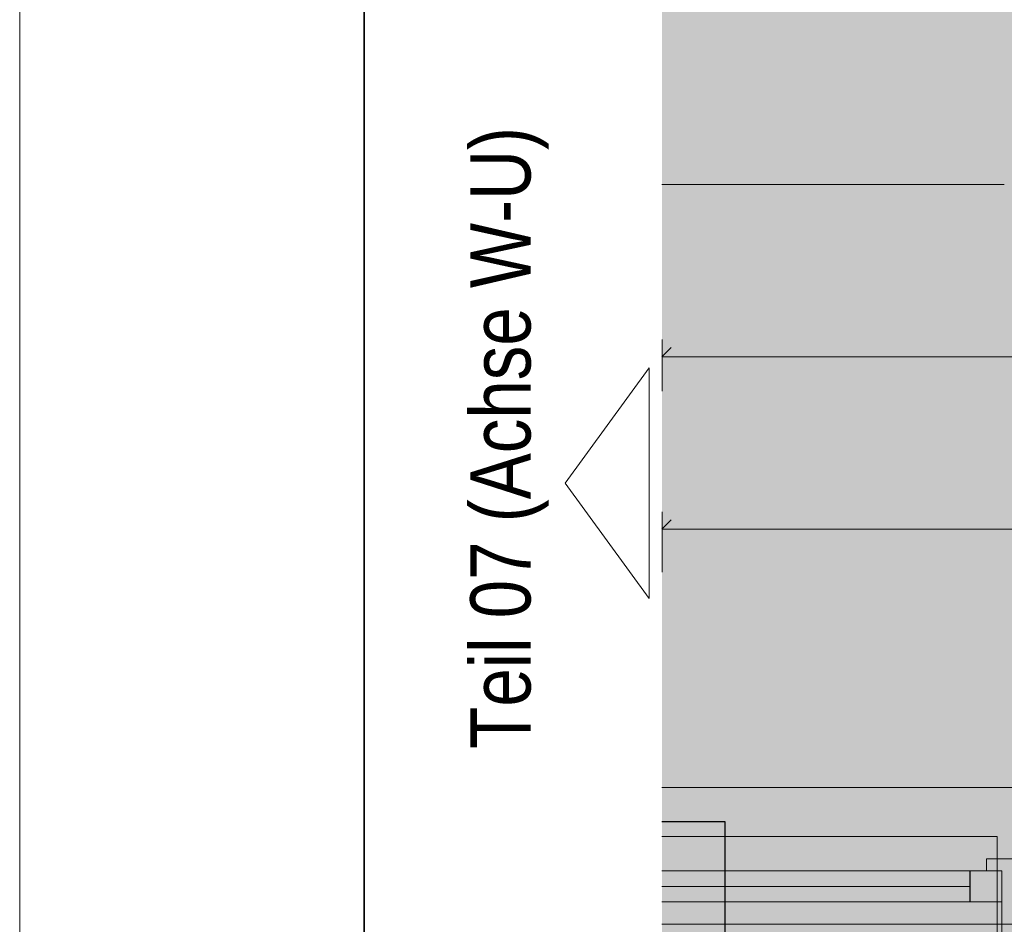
# Model space of a CAD drawing. Extents: x -720 to 300, y 62 to 1162.
# Tile 81 of 256: x -720 to -662, y 1004 to 1056. Entities that reach past the tile are written whole.
import ezdxf
from ezdxf.lldxf.tags import DXFTag

# ---------------------------------------------------------------- set-up
doc = ezdxf.new("R2010")
doc.units = 0
doc.layers.get('0').update_dxf_attribs({"lineweight": 13})
for name, color, linetype, lineweight, true_color in [('30 -33 Aussenwände- 7 Fassade_ Elemente', 7, 'Continuous', 9, 0x00aacc), ('30 -35 Decken- 1 Konstruktion-Träger- Stahlbeton', 7, 'Continuous', 13, 0x33aa00), ('70 -76 Bemaßung- 2 Allgemein', 9, 'Continuous', 5, 0x808080), ('E_Leerrohr_Detailnummer', 1, 'Continuous', 25, 0xff0000), ('iwb_Layout BA_Markierung', 7, 'Continuous', 9, 0xbadcdc), ('iwb_Layout Text', 3, 'Continuous', 18, 0x00ff00)]:
    doc.layers.add(name, color=color, linetype=linetype, lineweight=lineweight, true_color=true_color)
doc.layers.add('iwb_Plankopf Rahmen', color=7, linetype='Continuous', lineweight=35)
doc.layers.add('Keine-1', color=7, linetype='Continuous', lineweight=15)
doc.styles.get("Standard").update_dxf_attribs({"font": 'ARIALN.TTF'})
tags = doc.linetypes.add('fein_strichliert-A06G93UC8I', pattern=[4, 1, -2, 1]).pattern_tags.tags
tags[8:9] = [DXFTag(74, 4), DXFTag(75, 0), DXFTag(340, '0'), DXFTag(46, 0.0), DXFTag(50, 0.0), DXFTag(44, 0.0), DXFTag(45, 0.0)]
tags[6:7] = [DXFTag(74, 4), DXFTag(75, 0), DXFTag(340, '0'), DXFTag(46, 0.0), DXFTag(50, 0.0), DXFTag(44, 0.0), DXFTag(45, 0.0)]
tags[4:5] = [DXFTag(74, 4), DXFTag(75, 0), DXFTag(340, '0'), DXFTag(46, 0.0), DXFTag(50, 0.0), DXFTag(44, 0.0), DXFTag(45, 0.0)]

# ---------------------------------------------------------------- blocks, each defined once
blk = doc.blocks.new('Polygon-A06G93U38I')
at = {"color": 0, "linetype": 'ByBlock', "lineweight": -2, "ltscale": 0.13}
blk.add_solid([(-611.222, 86.203), (-682.362, 86.014), (-611.055, 1083.814), (-682.362, 1083.814)], dxfattribs=at)
blk = doc.blocks.new('Referenz-A06G93UD8I')
at = {"layer": '30 -33 Aussenwände- 7 Fassade_ Elemente', "color": 0, "linetype": 'Continuous', "lineweight": -2, "ltscale": 0.13}
for p, q in [((-610.253, 1011.852), (-682.362, 1011.852)), ((-663.52, 1007.012), (-663.52, 1007.712)), ((-663.52, 1007.712), (-659.32, 1007.712)), ((-663.52, 1007.712), (-663.52, 1007.012)), ((-659.32, 1007.712), (-663.52, 1007.712)), ((-682.362, 1007.012), (-662.62, 1007.012)), ((-664.453, 1005.212), (-664.453, 1007.012)), ((-664.453, 1007.012), (-662.62, 1007.012)), ((-663.52, 1007.012), (-662.62, 1007.012)), ((-662.62, 1007.012), (-663.52, 1007.012)), ((-662.62, 1007.012), (-662.62, 1005.212)), ((-662.62, 1007.012), (-662.62, 1005.212)), ((-662.62, 1007.012), (-662.62, 1001.912)), ((-662.62, 1001.912), (-662.62, 1007.012)), ((-682.362, 1006.112), (-664.453, 1006.112)), ((-662.62, 1005.212), (-682.362, 1005.212)), ((-662.62, 1005.212), (-664.453, 1005.212))]:
    blk.add_line(p, q, dxfattribs=at)
at = {"layer": '30 -33 Aussenwände- 7 Fassade_ Elemente', "color": 0, "lineweight": -2}
for p, q in [((-682.362, 1009.012), (-662.886, 1009.012)), ((-682.362, 1009.012), (-662.886, 1009.012)), ((-662.886, 1009.012), (-662.886, 1007.012)), ((-682.362, 1007.012), (-664.486, 1007.012)), ((-682.362, 1007.012), (-664.486, 1007.012)), ((-662.886, 1007.012), (-664.486, 1007.012)), ((-664.486, 1007.012), (-664.486, 1005.212)), ((-662.886, 1005.212), (-662.886, 1007.012)), ((-664.486, 1006.112), (-682.362, 1006.112)), ((-664.486, 1006.112), (-682.362, 1006.112)), ((-664.486, 1005.212), (-682.362, 1005.212)), ((-664.486, 1005.212), (-682.362, 1005.212)), ((-664.486, 1005.212), (-662.886, 1005.212)), ((-662.886, 1000.012), (-662.886, 1005.212))]:
    blk.add_line(p, q, dxfattribs=at)
at = {"layer": '30 -35 Decken- 1 Konstruktion-Träger- Stahlbeton', "color": 0, "linetype": 'fein_strichliert-A06G93UC8I', "lineweight": -2, "ltscale": 0.13}
blk.add_line((76.456, 1003.912), (-682.362, 1003.912), dxfattribs=at)
at = {"layer": '70 -76 Bemaßung- 2 Allgemein', "color": 0, "linetype": 'Continuous', "lineweight": -2, "ltscale": 0.13}
for p, q in [((-662.48, 1046.852), (-682.362, 1046.852)), ((-682.353, 1034.852), (-682.353, 1037.852)), ((-682.353, 1034.852), (-682.353, 1037.852)), ((-682.362, 1036.843), (-681.822, 1037.383)), ((-681.822, 1037.383), (-682.362, 1036.843)), ((-682.362, 1036.852), (-681.293, 1036.852)), ((-681.853, 1036.852), (-682.362, 1036.852)), ((-613.913, 1036.852), (-681.293, 1036.852)), ((-682.362, 1026.843), (-681.822, 1027.383)), ((-681.822, 1027.383), (-682.362, 1026.843)), ((-682.353, 1024.352), (-682.353, 1027.852)), ((-682.353, 1024.352), (-682.353, 1027.852)), ((-682.362, 1026.852), (-681.293, 1026.852)), ((-681.353, 1026.852), (-682.362, 1026.852)), ((-612.413, 1026.852), (-681.293, 1026.852))]:
    blk.add_line(p, q, dxfattribs=at)
at = {"layer": 'Keine-1', "color": 0, "linetype": 'fein_strichliert-A06G93UC8I', "lineweight": -2, "ltscale": 0.13}
blk.add_line((-682.362, 1011.85), (76.456, 1011.851), dxfattribs=at)
blk = doc.blocks.new('Polygon-A06G93VV8I')
at = {"color": 0, "linetype": 'ByBlock', "lineweight": -2, "ltscale": 0.25}
for p, q in [((-682.362, 1009.869), (-678.704, 1009.869)), ((-678.704, 1009.869), (-678.704, 955.608)), ((-678.704, 955.608), (-682.362, 955.608))]:
    blk.add_line(p, q, dxfattribs=at)

msp = doc.modelspace()

# ---------------------------------------------------------------- linework, layer by layer
at = {"layer": 'iwb_Layout Text', "linetype": 'Continuous', "ltscale": 0.18}
for p, q in [((-687.982, 1029.518), (-683.099, 1036.21)), ((-683.099, 1022.827), (-683.099, 1036.21)), ((-683.099, 1022.827), (-687.982, 1029.518))]:
    msp.add_line(p, q, dxfattribs=at)
at = {"layer": 'iwb_Plankopf Rahmen', "color": 8, "lineweight": 13, "ltscale": 0.13, "true_color": 0x808080}
msp.add_lwpolyline([(300.353, 62.433), (-719.647, 62.433), (-719.647, 1162.433), (300.353, 1162.433), (300.353, 62.433)], close=True, dxfattribs=at)
at = {"layer": 'iwb_Plankopf Rahmen', "ltscale": 0.35}
msp.add_lwpolyline([(-699.653, 67.433), (-699.653, 1157.433), (295.353, 1157.433), (295.353, 67.433), (-599.647, 67.433), (-699.653, 67.433)], close=True, dxfattribs=at)

# ---------------------------------------------------------------- block references
at = {"color": 8, "lineweight": 13, "ltscale": 0.13, "true_color": 0x808080}
msp.add_blockref('Referenz-A06G93UD8I', (0, 0), dxfattribs=at)
at = {"layer": 'E_Leerrohr_Detailnummer', "ltscale": 0.25}
msp.add_blockref('Polygon-A06G93VV8I', (0, 0), dxfattribs=at)
at = {"layer": 'iwb_Layout BA_Markierung', "ltscale": 0.13}
msp.add_blockref('Polygon-A06G93U38I', (0, 0), dxfattribs=at)

# ---------------------------------------------------------------- texts
at = {"layer": 'iwb_Layout Text', "ltscale": 0.18}
msp.add_text('Teil 07 (Achse W-U)', height=3.5, rotation=90, dxfattribs=at).set_placement((-689.986, 1014.097))

doc.saveas('drawing.dxf')
